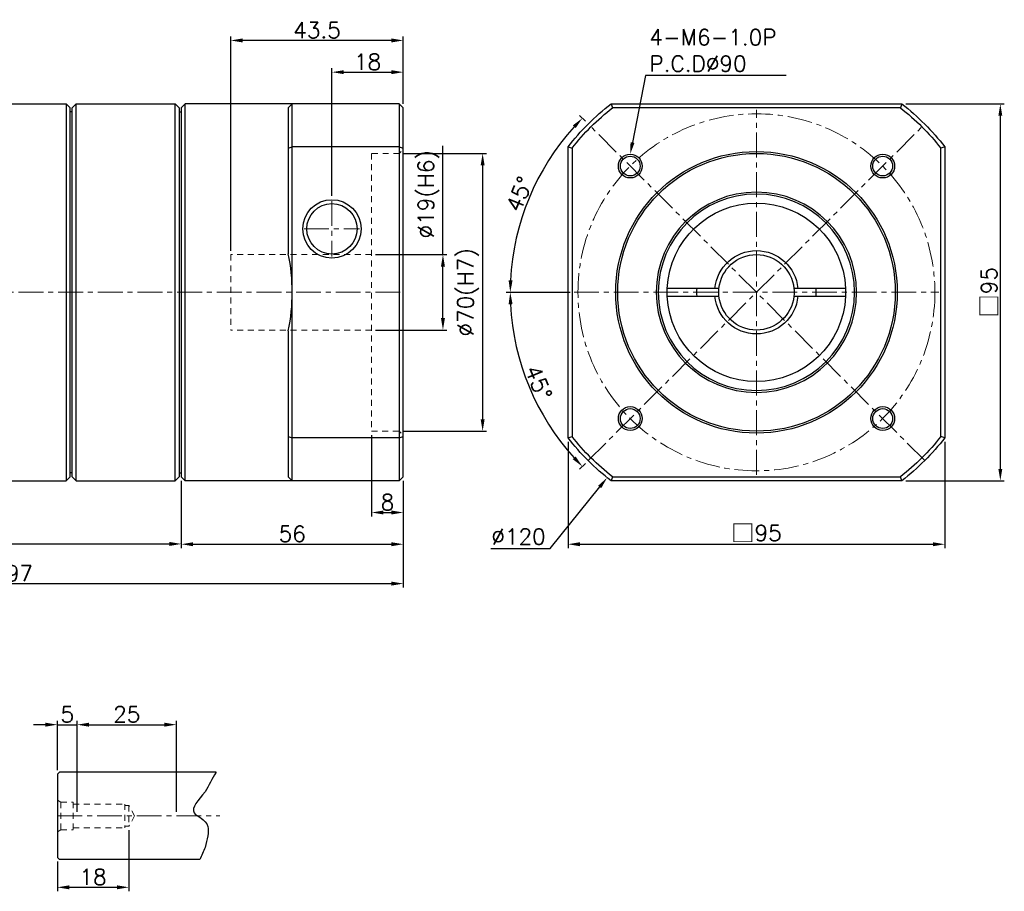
# Model space of a CAD drawing. Header units: millimetres. Extents: x 1168 to 1666, y -121 to 117.
# Tile 2 of 2: x 1418 to 1666, y -103 to 117. Entities that reach past the tile are written whole.
import ezdxf

# ---------------------------------------------------------------- set-up
doc = ezdxf.new("R2010")
doc.units = ezdxf.units.MM
doc.header["$LTSCALE"] = 2
doc.linetypes.add('CENTER', pattern=[2, 1.25, -0.25, 0.25, -0.25])
doc.linetypes.add('JIS_02_0.7', pattern=[1.35, 0.75, -0.6])
doc.layers.add('2D輪廓線', color=7, linetype='Continuous')
for name, color, linetype, lineweight in [('DIM', 6, 'Continuous', 15), ('中心線', 1, 'CENTER', 15), ('虛線', 5, 'JIS_02_0.7', 15)]:
    doc.layers.add(name, color=color, linetype=linetype, lineweight=lineweight)
doc.styles.get("Standard").update_dxf_attribs({"font": 'romans.shx'})
doc.dimstyles.new('R', dxfattribs={"dimtxt": 2.5, "dimasz": 2, "dimexe": 1, "dimexo": 1, "dimgap": 1, "dimtad": 1, "dimtoh": 1, "dimdec": 4, "dimdsep": 46, "dimtxsty": 'Standard', "dimcen": 0, "dimdle": 1, "dimclrd": 256, "dimclre": 256, "dimclrt": 7, "dimadec": 0, "dimazin": 2, "dimtfac": 0.8, "dimtdec": 4, "dimtofl": 0, "dimtmove": 0, "dimatfit": 3, "dimfxl": 0, "dimtolj": 1, "dimarcsym": 0})
doc.dimstyles.get("Standard").update_dxf_attribs({"dimtxt": 2.5, "dimasz": 2, "dimexe": 1, "dimexo": 1, "dimgap": 0.6, "dimtad": 1, "dimdec": 4, "dimdsep": 46, "dimtxsty": 'Standard', "dimcen": 0.5, "dimdle": 1, "dimclrd": 6, "dimclre": 6, "dimclrt": 7, "dimadec": 4, "dimazin": 2, "dimtm": 1e-09, "dimtfac": 0.7, "dimtdec": 4, "dimtofl": 0, "dimtmove": 0, "dimatfit": 3, "dimfxl": 0, "dimtolj": 1, "dimarcsym": 0})

# ---------------------------------------------------------------- blocks, each defined once
blk = doc.blocks.new('*D11')
at = {"layer": 'Defpoints', "color": 0}
for p in [(1556.21, 11.25), (1651.21, 11.25), (1651.21, -15.6)]:
    blk.add_point(p, dxfattribs=at)
at = {"layer": 'DIM', "color": 6, "lineweight": -2}
for p, q in [((1556.21, 10.25), (1556.21, -16.6)), ((1651.21, 10.25), (1651.21, -16.6)), ((1559.21, -15.6), (1648.21, -15.6))]:
    blk.add_line(p, q, dxfattribs=at)
at = {"layer": 'DIM', "color": 6}
for points in [[(1559.21, -15.1), (1559.21, -16.1), (1556.21, -15.6)], [(1648.21, -15.1), (1648.21, -16.1), (1651.21, -15.6)]]:
    blk.add_solid(points, dxfattribs=at)
at = {"layer": 'DIM', "color": 7, "insert": (1603.71, -12.83), "char_height": 4, "attachment_point": 5}
blk.add_mtext('\\A1;{\\fPMingLiU|b0|i0|c136|p18;\\H1.083x;\\C0;□\\Fromans|c136;\\H0.92336x;\\C7;95}', dxfattribs=at)
blk = doc.blocks.new('*D12')
at = {"layer": 'Defpoints', "color": 0}
for p in [(1640.37, 95.4), (1665.21, 95.4), (1640.37, 0.4)]:
    blk.add_point(p, dxfattribs=at)
at = {"layer": 'DIM', "color": 6, "lineweight": -2}
for p, q in [((1641.37, 95.4), (1666.21, 95.4)), ((1665.21, 3.4), (1665.21, 92.4)), ((1641.37, 0.4), (1666.21, 0.4))]:
    blk.add_line(p, q, dxfattribs=at)
at = {"layer": 'DIM', "color": 6}
for points in [[(1664.71, 92.4), (1665.71, 92.4), (1665.21, 95.4)], [(1664.71, 3.4), (1665.71, 3.4), (1665.21, 0.4)]]:
    blk.add_solid(points, dxfattribs=at)
at = {"layer": 'DIM', "color": 7, "insert": (1662.44, 47.9), "char_height": 4, "attachment_point": 5, "rotation": 90}
blk.add_mtext('\\A1;{\\fPMingLiU|b0|i0|c136|p18;\\H1.083x;\\C0;□\\Fromans|c136;\\H0.92336x;\\C7;95}', dxfattribs=at)
blk = doc.blocks.new('*D13')
at = {"layer": 'Defpoints', "color": 0}
for p in [(1571.89, 82.72), (1571.32, 79.78)]:
    blk.add_point(p, dxfattribs=at)
at = {"layer": 'DIM', "lineweight": -2}
for p, q in [((1575.73, 102.53), (1572.47, 85.67)), ((1611.21, 102.53), (1575.73, 102.53))]:
    blk.add_line(p, q, dxfattribs=at)
at = {"layer": 'DIM'}
blk.add_solid([(1571.97, 85.76), (1572.96, 85.57), (1571.89, 82.72)], dxfattribs=at)
at = {"layer": 'DIM', "color": 7, "insert": (1576.73, 114.2), "char_height": 4, "attachment_point": 1}
blk.add_mtext('\\A1;4-M6-1.0P\\PP.C.D%%C90', dxfattribs=at)
blk = doc.blocks.new('*D14')
at = {"layer": 'Defpoints', "color": 0}
for p in [(1561.3, 90.33), (1549.96, 78.95), (1557.73, 47.9), (1649.73, 47.9), (1646.15, 5.48)]:
    blk.add_point(p, dxfattribs=at)
at = {"layer": 'DIM', "color": 6, "lineweight": -2}
for p, q in [((1560.59, 91.04), (1559.12, 92.51)), ((1556.73, 47.9), (1540.64, 47.9))]:
    blk.add_line(p, q, dxfattribs=at)
blk.add_arc((1603.73, 47.9), 62.08, 137.769, 177.231, dxfattribs=at)
at = {"layer": 'DIM', "color": 6}
for points in [[(1557.4, 89.98), (1558.12, 89.29), (1559.83, 91.8)], [(1542.22, 50.89), (1541.22, 50.92), (1541.64, 47.9)]]:
    blk.add_solid(points, dxfattribs=at)
at = {"layer": 'DIM', "color": 7, "insert": (1543.97, 72.66), "char_height": 4, "attachment_point": 5, "rotation": 67.5}
blk.add_mtext('\\A1;45°', dxfattribs=at)
blk = doc.blocks.new('*D15')
at = {"layer": 'Defpoints', "color": 0}
for p in [(1646.15, 90.33), (1557.73, 47.9), (1649.73, 47.9), (1543.76, 31.84), (1561.3, 5.48)]:
    blk.add_point(p, dxfattribs=at)
at = {"layer": 'DIM', "color": 6, "lineweight": -2}
for p, q in [((1556.73, 47.9), (1540.64, 47.9)), ((1560.59, 4.77), (1559.12, 3.3))]:
    blk.add_line(p, q, dxfattribs=at)
blk.add_arc((1603.73, 47.9), 62.08, 182.769, 222.231, dxfattribs=at)
at = {"layer": 'DIM', "color": 6}
for points in [[(1541.22, 44.89), (1542.22, 44.92), (1541.64, 47.9)], [(1558.12, 6.52), (1557.4, 5.83), (1559.83, 4.01)]]:
    blk.add_solid(points, dxfattribs=at)
at = {"layer": 'DIM', "color": 7, "insert": (1548.77, 25.14), "char_height": 4, "attachment_point": 5, "rotation": 292.5}
blk.add_mtext('\\A1;45°', dxfattribs=at)
blk = doc.blocks.new('*D16')
at = {"layer": 'Defpoints', "color": 0}
for p in [(1641.35, 94.63), (1566.07, 1.18)]:
    blk.add_point(p, dxfattribs=at)
at = {"layer": 'DIM', "lineweight": -2}
for p, q in [((1551.67, -16.7), (1564.19, -1.16)), ((1536.77, -16.7), (1551.67, -16.7))]:
    blk.add_line(p, q, dxfattribs=at)
at = {"layer": 'DIM'}
blk.add_solid([(1563.8, -0.85), (1564.58, -1.47), (1566.07, 1.18)], dxfattribs=at)
at = {"layer": 'DIM', "color": 7, "insert": (1543.72, -13.7), "char_height": 4, "attachment_point": 5}
blk.add_mtext('\\A1;∅120', dxfattribs=at)
blk = doc.blocks.new('*D17')
at = {"layer": 'Defpoints', "color": 0}
for p in [(1506.67, 57.4), (1506.67, 38.4), (1524.67, 38.4)]:
    blk.add_point(p, dxfattribs=at)
at = {"layer": 'DIM', "color": 6, "lineweight": -2}
for p, q in [((1524.67, 57.4), (1524.67, 84.84)), ((1507.67, 57.4), (1525.67, 57.4)), ((1524.67, 41.4), (1524.67, 54.4)), ((1507.67, 38.4), (1525.67, 38.4))]:
    blk.add_line(p, q, dxfattribs=at)
at = {"layer": 'DIM', "color": 6}
for points in [[(1524.17, 54.4), (1525.17, 54.4), (1524.67, 57.4)], [(1524.17, 41.4), (1525.17, 41.4), (1524.67, 38.4)]]:
    blk.add_solid(points, dxfattribs=at)
at = {"layer": 'DIM', "color": 7, "insert": (1517.69, 72.62), "char_height": 4, "attachment_point": 5, "rotation": 90}
blk.add_mtext('\\A1;\\P%%c19(H6)', dxfattribs=at)
blk = doc.blocks.new('*D18')
at = {"layer": 'Defpoints', "color": 0}
for p in [(1513.67, 82.9), (1513.67, 12.9), (1534.67, 12.9)]:
    blk.add_point(p, dxfattribs=at)
at = {"layer": 'DIM', "color": 6, "lineweight": -2}
for p, q in [((1514.67, 82.9), (1535.67, 82.9)), ((1534.67, 79.9), (1534.67, 15.9)), ((1514.67, 12.9), (1535.67, 12.9))]:
    blk.add_line(p, q, dxfattribs=at)
at = {"layer": 'DIM', "color": 6}
for points in [[(1534.17, 79.9), (1535.17, 79.9), (1534.67, 82.9)], [(1534.17, 15.9), (1535.17, 15.9), (1534.67, 12.9)]]:
    blk.add_solid(points, dxfattribs=at)
at = {"layer": 'DIM', "color": 7, "insert": (1531.02, 47.9), "char_height": 4, "attachment_point": 5, "rotation": 90}
blk.add_mtext('\\A1;%%c70(H7)', dxfattribs=at)
blk = doc.blocks.new('*D19')
at = {"layer": 'Defpoints', "color": 0}
for p in [(1506.67, 12.9), (1514.67, 1.4), (1514.67, -7.6)]:
    blk.add_point(p, dxfattribs=at)
at = {"layer": 'DIM', "color": 6, "lineweight": -2}
for p, q in [((1506.67, 11.9), (1506.67, -8.6)), ((1514.67, 0.4), (1514.67, -8.6)), ((1509.67, -7.6), (1511.67, -7.6))]:
    blk.add_line(p, q, dxfattribs=at)
at = {"layer": 'DIM', "color": 6}
for points in [[(1509.67, -7.1), (1509.67, -8.1), (1506.67, -7.6)], [(1511.67, -7.1), (1511.67, -8.1), (1514.67, -7.6)]]:
    blk.add_solid(points, dxfattribs=at)
at = {"layer": 'DIM', "color": 7, "insert": (1510.67, -5), "char_height": 4, "attachment_point": 5}
blk.add_mtext('\\A1;8', dxfattribs=at)
blk = doc.blocks.new('*D21')
at = {"layer": 'Defpoints', "color": 0}
for p in [(1317.67, 38.4), (1514.67, 1.4), (1514.67, -25.53)]:
    blk.add_point(p, dxfattribs=at)
at = {"layer": 'DIM', "color": 6, "lineweight": -2}
for p, q in [((1317.67, 37.4), (1317.67, -26.53)), ((1514.67, 0.4), (1514.67, -26.53)), ((1320.67, -25.53), (1511.67, -25.53))]:
    blk.add_line(p, q, dxfattribs=at)
at = {"layer": 'DIM', "color": 6}
for points in [[(1320.67, -25.03), (1320.67, -26.03), (1317.67, -25.53)], [(1511.67, -25.03), (1511.67, -26.03), (1514.67, -25.53)]]:
    blk.add_solid(points, dxfattribs=at)
at = {"layer": 'DIM', "color": 7, "insert": (1416.17, -22.93), "char_height": 4, "attachment_point": 5}
blk.add_mtext('\\A1;197', dxfattribs=at)
blk = doc.blocks.new('*D24')
at = {"layer": 'Defpoints', "color": 0}
for p in [(1364.67, 0.9), (1458.67, 1.4), (1458.67, -15.53)]:
    blk.add_point(p, dxfattribs=at)
at = {"layer": 'DIM', "color": 6, "lineweight": -2}
for p, q in [((1458.67, 0.4), (1458.67, -16.53)), ((1364.67, -0.1), (1364.67, -16.53)), ((1367.67, -15.53), (1455.67, -15.53))]:
    blk.add_line(p, q, dxfattribs=at)
at = {"layer": 'DIM', "color": 6}
for points in [[(1367.67, -15.03), (1367.67, -16.03), (1364.67, -15.53)], [(1455.67, -15.03), (1455.67, -16.03), (1458.67, -15.53)]]:
    blk.add_solid(points, dxfattribs=at)
at = {"layer": 'DIM', "color": 7, "insert": (1411.67, -12.93), "char_height": 4, "attachment_point": 5}
blk.add_mtext('\\A1;94', dxfattribs=at)
blk = doc.blocks.new('*D25')
at = {"layer": 'Defpoints', "color": 0}
for p in [(1458.67, 1.4), (1514.67, 1.4), (1514.67, -15.6)]:
    blk.add_point(p, dxfattribs=at)
at = {"layer": 'DIM', "color": 6, "lineweight": -2}
for p, q in [((1458.67, 0.4), (1458.67, -16.6)), ((1514.67, 0.4), (1514.67, -16.6)), ((1461.67, -15.6), (1511.67, -15.6))]:
    blk.add_line(p, q, dxfattribs=at)
at = {"layer": 'DIM', "color": 6}
for points in [[(1461.67, -15.1), (1461.67, -16.1), (1458.67, -15.6)], [(1511.67, -15.1), (1511.67, -16.1), (1514.67, -15.6)]]:
    blk.add_solid(points, dxfattribs=at)
at = {"layer": 'DIM', "color": 7, "insert": (1486.67, -13), "char_height": 4, "attachment_point": 5}
blk.add_mtext('\\A1;56', dxfattribs=at)
blk = doc.blocks.new('*D27')
at = {"layer": 'Defpoints', "color": 0}
for p in [(1514.67, 103.4), (1514.67, 94.4), (1496.67, 71.25)]:
    blk.add_point(p, dxfattribs=at)
at = {"layer": 'DIM', "color": 6, "lineweight": -2}
for p, q in [((1496.67, 72.25), (1496.67, 104.4)), ((1514.67, 95.4), (1514.67, 104.4)), ((1499.67, 103.4), (1511.67, 103.4))]:
    blk.add_line(p, q, dxfattribs=at)
at = {"layer": 'DIM', "color": 6}
for points in [[(1499.67, 103.9), (1499.67, 102.9), (1496.67, 103.4)], [(1511.67, 103.9), (1511.67, 102.9), (1514.67, 103.4)]]:
    blk.add_solid(points, dxfattribs=at)
at = {"layer": 'DIM', "color": 7, "insert": (1505.67, 106), "char_height": 4, "attachment_point": 5}
blk.add_mtext('\\A1;18', dxfattribs=at)
blk = doc.blocks.new('*D28')
at = {"layer": 'Defpoints', "color": 0}
for p in [(1471.17, 111.4), (1514.67, 94.4), (1471.17, 57.4)]:
    blk.add_point(p, dxfattribs=at)
at = {"layer": 'DIM', "color": 6, "lineweight": -2}
for p, q in [((1471.17, 58.4), (1471.17, 112.4)), ((1514.67, 95.4), (1514.67, 112.4)), ((1511.67, 111.4), (1474.17, 111.4))]:
    blk.add_line(p, q, dxfattribs=at)
at = {"layer": 'DIM', "color": 6}
for points in [[(1474.17, 111.9), (1474.17, 110.9), (1471.17, 111.4)], [(1511.67, 111.9), (1511.67, 110.9), (1514.67, 111.4)]]:
    blk.add_solid(points, dxfattribs=at)
at = {"layer": 'DIM', "color": 7, "insert": (1492.92, 114), "char_height": 4, "attachment_point": 5}
blk.add_mtext('\\A1;43.5', dxfattribs=at)
blk = doc.blocks.new('*D40')
at = {"layer": 'Defpoints', "color": 0}
for p in [(1432.45, -61.09), (1427.45, -73.59), (1432.45, -73.09)]:
    blk.add_point(p, dxfattribs=at)
at = {"layer": 'DIM', "color": 6, "lineweight": -2}
for p, q in [((1424.45, -61.09), (1421.45, -61.09)), ((1427.45, -72.59), (1427.45, -60.09)), ((1427.45, -61.09), (1432.45, -61.09)), ((1432.45, -72.09), (1432.45, -60.09)), ((1435.45, -61.09), (1438.45, -61.09))]:
    blk.add_line(p, q, dxfattribs=at)
at = {"layer": 'DIM', "color": 6}
for points in [[(1424.45, -60.59), (1424.45, -61.59), (1427.45, -61.09)], [(1435.45, -60.59), (1435.45, -61.59), (1432.45, -61.09)]]:
    blk.add_solid(points, dxfattribs=at)
at = {"layer": 'DIM', "color": 7, "insert": (1429.95, -58.49), "char_height": 4, "attachment_point": 5}
blk.add_mtext('\\A1;5', dxfattribs=at)
blk = doc.blocks.new('*D41')
at = {"layer": 'Defpoints', "color": 0}
for p in [(1457.45, -61.09), (1432.45, -84.09), (1457.45, -84.09)]:
    blk.add_point(p, dxfattribs=at)
at = {"layer": 'DIM', "color": 6, "lineweight": -2}
for p, q in [((1432.45, -83.09), (1432.45, -60.09)), ((1435.45, -61.09), (1454.45, -61.09)), ((1457.45, -83.09), (1457.45, -60.09))]:
    blk.add_line(p, q, dxfattribs=at)
at = {"layer": 'DIM', "color": 6}
for points in [[(1435.45, -60.59), (1435.45, -61.59), (1432.45, -61.09)], [(1454.45, -60.59), (1454.45, -61.59), (1457.45, -61.09)]]:
    blk.add_solid(points, dxfattribs=at)
at = {"layer": 'DIM', "color": 7, "insert": (1444.95, -58.49), "char_height": 4, "attachment_point": 5}
blk.add_mtext('\\A1;25', dxfattribs=at)
blk = doc.blocks.new('*D42')
at = {"layer": 'Defpoints', "color": 0}
for p in [(1445.45, -86.69), (1427.45, -94.59), (1445.45, -102.09)]:
    blk.add_point(p, dxfattribs=at)
at = {"layer": 'DIM', "color": 6, "lineweight": -2}
for p, q in [((1445.45, -87.69), (1445.45, -103.09)), ((1427.45, -95.59), (1427.45, -103.09)), ((1430.45, -102.09), (1442.45, -102.09))]:
    blk.add_line(p, q, dxfattribs=at)
at = {"layer": 'DIM', "color": 6}
for points in [[(1430.45, -101.59), (1430.45, -102.59), (1427.45, -102.09)], [(1442.45, -101.59), (1442.45, -102.59), (1445.45, -102.09)]]:
    blk.add_solid(points, dxfattribs=at)
at = {"layer": 'DIM', "color": 7, "insert": (1436.45, -99.49), "char_height": 4, "attachment_point": 5}
blk.add_mtext('\\A1;18', dxfattribs=at)
blk = doc.blocks.new('*U45')
at = {"layer": '2D輪廓線'}
for radius in [3, 2.5]:
    blk.add_circle((0, 0), radius, dxfattribs=at)
blk = doc.blocks.new('*U46')
at = {"layer": '2D輪廓線', "color": 0, "linetype": 'ByBlock', "lineweight": -2}
blk.add_blockref('*U45', (1571.9, 79.73), dxfattribs=at)
for p, rotation in [((1635.55, 79.73), 270), ((1571.9, 16.08), 89.99999999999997), ((1635.55, 16.08), 180)]:
    blk.add_blockref('*U45', p, dxfattribs=dict(at, rotation=rotation))
blk = doc.blocks.new('A$C05CF0B25')
at = {"layer": '2D輪廓線', "extrusion": (-1, 2.83275e-16, 2.22045e-16)}
for p, q in [((0.25, 94), (1.25, 95)), ((1.25, 0), (1.25, 95)), ((1.25, 95), (26.25, 95)), ((27.25, 94), (26.25, 95)), ((0.25, 93), (-0.25, 93)), ((27.25, 93), (27.75, 93))]:
    blk.add_line(p, q, dxfattribs=at)
at = {"layer": '2D輪廓線', "extrusion": (-1, -2.83275e-16, 2.22045e-16)}
for p, q in [((26.25, 0), (26.25, 95)), ((0.25, 1), (0.25, 94)), ((27.25, 94), (27.25, 1)), ((0.25, 2), (-0.25, 2)), ((0.25, 1), (1.25, 0)), ((1.25, 0), (26.25, 0)), ((27.25, 1), (26.25, 0)), ((27.25, 2), (27.75, 2))]:
    blk.add_line(p, q, dxfattribs=at)

msp = doc.modelspace()

# ---------------------------------------------------------------- linework, layer by layer
at = {"layer": '2D輪廓線', "extrusion": (-1, 2.83275e-16, 2.22045e-16)}
for p, q in [((1394.6695, 95.4044), (1429.6695, 95.4044)), ((1429.6695, 95.4044), (1429.6695, 47.9044)), ((1430.6695, 94.4044), (1429.6695, 95.4044)), ((1430.6695, 47.9044), (1430.6695, 94.4044)), ((1458.6695, 94.4044), (1459.6695, 95.4044)), ((1458.6695, 94.4044), (1458.6695, 47.9044)), ((1459.6695, 47.9044), (1459.6695, 95.4044)), ((1486.6695, 95.4044), (1459.6695, 95.4044)), ((1485.6695, 94.4044), (1485.6695, 84.219)), ((1486.6695, 84.56159), (1486.6695, 95.4044)), ((1513.6695, 95.4044), (1486.6695, 95.4044)), ((1513.6695, 95.4044), (1513.6695, 84.56159)), ((1514.6695, 84.219), (1514.6695, 94.4044)), ((1486.6695, 47.9044), (1486.6695, 84.56159)), ((1513.6695, 84.56159), (1486.6695, 84.56159)), ((1513.6695, 84.56159), (1513.6695, 11.2472)), ((1485.6695, 84.219), (1485.6695, 57.59976)), ((1514.6695, 11.5898), (1514.6695, 84.219)), ((1429.6695, 47.9044), (1429.6695, 0.4044)), ((1430.6695, 1.4044), (1430.6695, 47.9044)), ((1458.6695, 47.9044), (1458.6695, 1.4044)), ((1459.6695, 0.4044), (1459.6695, 47.9044)), ((1486.6695, 11.2472), (1486.6695, 47.9044)), ((1485.6695, 38.20904), (1485.6695, 11.5898)), ((1485.6695, 11.5898), (1485.6695, 1.4044)), ((1486.6695, 0.4044), (1486.6695, 11.2472)), ((1513.6695, 11.2472), (1486.6695, 11.2472)), ((1513.6695, 11.2472), (1513.6695, 0.4044)), ((1514.6695, 1.4044), (1514.6695, 11.5898)), ((1394.6695, 0.4044), (1429.6695, 0.4044)), ((1430.6695, 1.4044), (1429.6695, 0.4044)), ((1458.6695, 1.4044), (1459.6695, 0.4044)), ((1486.6695, 0.4044), (1459.6695, 0.4044)), ((1513.6695, 0.4044), (1486.6695, 0.4044)), ((1427.4494, -73.59477), (1427.9494, -73.09477)), ((1427.4494, -73.59477), (1427.4494, -94.59477)), ((1467.4494, -73.09477), (1427.9494, -73.09477)), ((1427.4494, -94.59477), (1427.9494, -95.09477)), ((1463.35254, -95.09477), (1427.9494, -95.09477))]:
    msp.add_line(p, q, dxfattribs=at)
at = {"layer": '2D輪廓線'}
for p, q in [((1567.0534, 95.4044), (1640.36779, 95.4044)), ((1640.02519, 94.4044), (1567.396, 94.4044)), ((1556.2106, 11.2472), (1556.2106, 84.56159)), ((1651.2106, 84.56159), (1651.2106, 11.2472)), ((1557.2106, 84.219), (1557.2106, 11.5898)), ((1650.2106, 11.5898), (1650.2106, 84.219)), ((1593.25832, 48.9044), (1582.23386, 48.9044)), ((1625.18733, 48.9044), (1614.16287, 48.9044)), ((1582.23386, 46.9044), (1593.25832, 46.9044)), ((1614.16287, 46.9044), (1625.18733, 46.9044)), ((1640.36779, 0.4044), (1567.0534, 0.4044)), ((1567.396, 1.4044), (1640.02519, 1.4044))]:
    msp.add_line(p, q, dxfattribs=at)
for centre, radius in [((1603.72521, 47.9044), 35.5), ((1603.72521, 47.9044), 35), ((1496.6695, 63.9044), 7.35), ((1496.6695, 63.9044), 6.35)]:
    msp.add_circle(centre, radius, dxfattribs=at)
at = {"layer": '2D輪廓線', "extrusion": (0, 0, -1)}
for radius in [25.25, 24.75]:
    msp.add_circle((-1603.7106, 47.9044), radius, dxfattribs=at)
for radius, start, end in [(60, 37.658462, 52.341538), (59, 37.9883804, 52.0116196), (59, 127.9883804, 142.0116196), (60, 127.658462, 142.341538), (22.5, 2.5473182, 177.4526818), (10.5, 5.4650238, 174.5349762), (9.5, 6.0423284, 173.9576716), (22.5, 357.4526818, 2.5473182), (15, 356.1774463, 3.8225537), (9.5, 353.9576716, 6.0423284), (9.5, 173.9576716, 186.0423284), (15, 176.1774463, 183.8225537), (22.5, 177.4526818, 180), (22.5, 180, 182.5473182), (22.5, 182.5473182, 357.4526818), (10.5, 185.4650238, 354.5349762), (9.5, 186.0423284, 353.9576716), (60, 307.658462, 322.341538), (59, 307.9883804, 322.0116196), (59, 217.9883804, 232.0116196), (60, 217.658462, 232.341538)]:
    msp.add_arc((-1603.7106, 47.9044), radius, start, end, dxfattribs=at)
at = {"layer": '2D輪廓線'}
for start, end in [(0, 11.7775703), (348.2224297, 0)]:
    msp.add_arc((1439.1695, 47.9044), 47.5, start, end, dxfattribs=at)
for points in [[(1485.6695, 94.4044), (1486.00274, 94.73764), (1486.33609, 95.07099), (1486.6695, 95.4044)], [(1513.6695, 95.4044), (1514.00291, 95.07099), (1514.33626, 94.73764), (1514.6695, 94.4044)], [(1567.0534, 95.4044), (1567.16709, 95.07099), (1567.28129, 94.73764), (1567.396, 94.4044)], [(1640.36779, 95.4044), (1640.2541, 95.07099), (1640.1399, 94.73764), (1640.02519, 94.4044)], [(1485.6695, 84.219), (1486.00274, 84.3337), (1486.33609, 84.4479), (1486.6695, 84.56159)], [(1513.6695, 84.56159), (1514.00291, 84.4479), (1514.33626, 84.3337), (1514.6695, 84.219)], [(1556.2106, 84.56159), (1556.54401, 84.4479), (1556.87736, 84.3337), (1557.2106, 84.219)], [(1651.2106, 84.56159), (1650.87719, 84.4479), (1650.54383, 84.3337), (1650.2106, 84.219)], [(1485.6695, 11.5898), (1486.00274, 11.4751), (1486.33609, 11.3609), (1486.6695, 11.2472)], [(1513.6695, 11.2472), (1514.00291, 11.3609), (1514.33626, 11.4751), (1514.6695, 11.5898)], [(1556.2106, 11.2472), (1556.54401, 11.3609), (1556.87736, 11.4751), (1557.2106, 11.5898)], [(1651.2106, 11.2472), (1650.87719, 11.3609), (1650.54383, 11.4751), (1650.2106, 11.5898)], [(1485.6695, 1.4044), (1486.00274, 1.07116), (1486.33609, 0.73781), (1486.6695, 0.4044)], [(1513.6695, 0.4044), (1514.00291, 0.73781), (1514.33626, 1.07116), (1514.6695, 1.4044)], [(1567.396, 1.4044), (1567.28129, 1.07116), (1567.16709, 0.73781), (1567.0534, 0.4044)], [(1640.36779, 0.4044), (1640.2541, 0.73781), (1640.1399, 1.07116), (1640.02519, 1.4044)]]:
    msp.add_open_spline(points, degree=3, dxfattribs=at)
for points, knots in [([(1582.23386, 48.9044), (1582.17207, 48.9044), (1582.10458, 48.9044), (1581.97241, 48.9044), (1581.90772, 48.9044), (1581.79357, 48.9044), (1581.73358, 48.9044), (1581.62157, 48.9044), (1581.56956, 48.9044), (1581.48222, 48.9044), (1581.43884, 48.9044), (1581.36403, 48.9044), (1581.3326, 48.9044), (1581.28535, 48.9044), (1581.26518, 48.9044), (1581.23892, 48.9044), (1581.23283, 48.9044), (1581.23283, 48.9044)], [-1.481734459, -1.481734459, -1.481734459, -1.481734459, -1.296353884, -1.296353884, -1.110973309, -1.110973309, -0.925700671, -0.925700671, -0.740428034, -0.740428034, -0.555274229, -0.555274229, -0.370120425, -0.370120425, -0.185060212, -0.185060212, 0, 0, 0, 0]), ([(1626.18836, 48.9044), (1626.18836, 48.9044), (1626.18227, 48.9044), (1626.15601, 48.9044), (1626.13584, 48.9044), (1626.08859, 48.9044), (1626.05716, 48.9044), (1625.98235, 48.9044), (1625.93897, 48.9044), (1625.85164, 48.9044), (1625.79962, 48.9044), (1625.68762, 48.9044), (1625.62763, 48.9044), (1625.51347, 48.9044), (1625.44878, 48.9044), (1625.31661, 48.9044), (1625.24912, 48.9044), (1625.18733, 48.9044)], [0, 0, 0, 0, 0.185060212, 0.185060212, 0.370120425, 0.370120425, 0.555274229, 0.555274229, 0.740428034, 0.740428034, 0.925700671, 0.925700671, 1.110973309, 1.110973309, 1.296353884, 1.296353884, 1.481734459, 1.481734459, 1.481734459, 1.481734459]), ([(1581.23283, 46.9044), (1581.23283, 46.9044), (1581.23892, 46.9044), (1581.26518, 46.9044), (1581.28535, 46.9044), (1581.3326, 46.9044), (1581.36403, 46.9044), (1581.43884, 46.9044), (1581.48222, 46.9044), (1581.56956, 46.9044), (1581.62157, 46.9044), (1581.73358, 46.9044), (1581.79357, 46.9044), (1581.90772, 46.9044), (1581.97241, 46.9044), (1582.10458, 46.9044), (1582.17207, 46.9044), (1582.23386, 46.9044)], [0, 0, 0, 0, 0.185060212, 0.185060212, 0.370120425, 0.370120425, 0.555274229, 0.555274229, 0.740428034, 0.740428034, 0.925700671, 0.925700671, 1.110973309, 1.110973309, 1.296353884, 1.296353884, 1.481734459, 1.481734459, 1.481734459, 1.481734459]), ([(1625.18733, 46.9044), (1625.24912, 46.9044), (1625.31661, 46.9044), (1625.44878, 46.9044), (1625.51347, 46.9044), (1625.62763, 46.9044), (1625.68762, 46.9044), (1625.79962, 46.9044), (1625.85164, 46.9044), (1625.93897, 46.9044), (1625.98235, 46.9044), (1626.05716, 46.9044), (1626.08859, 46.9044), (1626.13584, 46.9044), (1626.15601, 46.9044), (1626.18227, 46.9044), (1626.18836, 46.9044), (1626.18836, 46.9044)], [-1.481734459, -1.481734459, -1.481734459, -1.481734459, -1.296353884, -1.296353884, -1.110973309, -1.110973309, -0.925700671, -0.925700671, -0.740428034, -0.740428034, -0.555274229, -0.555274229, -0.370120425, -0.370120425, -0.185060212, -0.185060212, 0, 0, 0, 0]), ([(1467.4494, -73.09477), (1466.53515, -74.74256), (1465.62089, -76.39035), (1464.70663, -78.03814), (1462.94015, -80.03647), (1459.71026, -83.69028), (1466.50294, -85.17141), (1465.22516, -90.05598), (1464.70663, -92.03814), (1464.25527, -93.05702), (1463.8039, -94.07589), (1463.35254, -95.09477)], [-3.07062057, -3.07062057, -3.07062057, -3.07062057, 0, 0, 0, 5.932912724, 10.84790848, 14.204553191, 14.204553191, 14.204553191, 17.126450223, 17.126450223, 17.126450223, 17.126450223])]:
    msp.add_open_spline(points, degree=3, knots=knots, dxfattribs=at)
for points, weights in [([(1594.26337, 48.9044), (1593.78598, 48.9044), (1593.25832, 48.9044)], [1, 1.00126505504, 1]), ([(1614.16287, 48.9044), (1613.63522, 48.9044), (1613.15782, 48.9044)], [1, 1.00126505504, 1]), ([(1593.25832, 46.9044), (1593.78598, 46.9044), (1594.26337, 46.9044)], [1, 1.00126505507, 1]), ([(1613.15782, 46.9044), (1613.63522, 46.9044), (1614.16287, 46.9044)], [1, 1.00126505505, 1])]:
    msp.add_rational_spline(points, weights, degree=2, dxfattribs=at)
at = {"layer": '中心線', "ltscale": 2.5}
for p, q in [((1603.72521, 1.9044), (1603.72521, 93.9044)), ((1646.15161, 5.47799), (1561.2988, 90.33081)), ((1561.2988, 5.47799), (1646.15161, 90.33081)), ((1496.6695, 70.9044), (1496.6695, 56.9044)), ((1489.6695, 63.9044), (1503.6695, 63.9044)), ((1317.6695, 47.9044), (1514.6695, 47.9044)), ((1557.72521, 47.9044), (1649.72521, 47.9044)), ((1427.4494, -84.09477), (1468.42541, -84.09477))]:
    msp.add_line(p, q, dxfattribs=at)
msp.add_circle((1603.7106, 47.9044), 45, dxfattribs=at)
at = {"layer": '虛線'}
for p, q in [((1513.6695, 82.9044), (1506.6695, 82.9044)), ((1506.6695, 82.9044), (1506.6695, 12.9044)), ((1514.1695, 83.4044), (1513.6695, 82.9044)), ((1506.6695, 12.9044), (1513.6695, 12.9044)), ((1513.6695, 12.9044), (1514.1695, 12.4044)), ((1428.31543, -80.59477), (1427.4494, -80.09477)), ((1428.31543, -80.59477), (1428.31543, -87.59477)), ((1428.31543, -80.59477), (1431.4494, -80.59477)), ((1431.4494, -80.59477), (1431.4494, -87.59477)), ((1431.4494, -81.09477), (1444.4494, -81.09477)), ((1444.4494, -81.09477), (1444.4494, -87.09477)), ((1444.4494, -81.49477), (1445.4494, -81.49477)), ((1445.4494, -81.49477), (1445.4494, -86.69477)), ((1446.93099, -84.09477), (1445.4494, -81.49477)), ((1446.93099, -84.09477), (1445.4494, -86.69477)), ((1444.4494, -86.69477), (1445.4494, -86.69477)), ((1428.31543, -87.59477), (1427.4494, -88.09477)), ((1428.31543, -87.59477), (1431.4494, -87.59477)), ((1431.4494, -87.09477), (1444.4494, -87.09477))]:
    msp.add_line(p, q, dxfattribs=at)
at = {"layer": '虛線', "extrusion": (-1, 2.83275e-16, 2.22045e-16)}
for p, q in [((1471.1695, 57.4044), (1471.1695, 38.4044)), ((1506.6695, 57.4044), (1471.1695, 57.4044)), ((1506.6695, 38.4044), (1471.1695, 38.4044))]:
    msp.add_line(p, q, dxfattribs=at)

# ---------------------------------------------------------------- block references
at = {"layer": '2D輪廓線'}
for name, p in [('A$C05CF0B25', (1430.9195, 0.4044)), ('*U46', (0, 0))]:
    msp.add_blockref(name, p, dxfattribs=at)

# ---------------------------------------------------------------- dimensions: what is measured, and where the dimension line sits
at = {"layer": 'DIM'}
for base, p1, p2, picture, middle in [((1471.1695, 111.4044), (1514.6695, 94.4044), (1471.1695, 57.4044), '*D28', (1492.9195, 114.0044)), ((1514.6695, 103.4044), (1496.6695, 71.2544), (1514.6695, 94.4044), '*D27', (1505.6695, 106.0044)), ((1514.6695, -7.5956), (1506.6695, 12.9044), (1514.6695, 1.4044), '*D19', (1510.6695, -4.9956)), ((1457.4494, -61.09477), (1432.4494, -84.09477), (1457.4494, -84.09477), '*D41', (1444.9494, -58.49477)), ((1445.4494, -102.09477), (1427.4494, -94.59477), (1445.4494, -86.69477), '*D42', (1436.4494, -99.49477))]:
    dim = msp.add_linear_dim(base=base, p1=p1, p2=p2, dimstyle='Standard', override={"dimtxt": 4, "dimasz": 3}, dxfattribs=at)
    dim.commit()
    dim.dimension.update_dxf_attribs({"geometry": picture, "text_midpoint": middle})
dim = msp.add_diameter_dim_2p(p1=(1571.32366, 79.77639), p2=(1571.8944, 82.72159), text='4-M6-1.0P\\PP.C.D%%C90', dimstyle='R', override={"dimtxt": 4, "dimasz": 3}, dxfattribs=at)
dim.commit()
dim.dimension.update_dxf_attribs({"geometry": '*D13', "text_midpoint": (1593.97173, 102.53323), "dimtype": 163})
dim = msp.add_diameter_dim_2p(p1=(1641.34836, 94.63125), p2=(1566.07284, 1.17754), dimstyle='R', override={"dimtxt": 4, "dimasz": 3}, dxfattribs=at)
dim.commit()
dim.dimension.update_dxf_attribs({"geometry": '*D16', "text_midpoint": (1543.71816, -16.70274), "dimtype": 163})
at = {"layer": 'DIM', "color": 0}
dim = msp.add_linear_dim(base=(1665.2106, 95.4044), p1=(1640.36779, 0.4044), p2=(1640.36779, 95.4044), angle=90, text='{\\fPMingLiU|b0|i0|c136|p18;\\H1.083x;\\C0;□\\Fromans|c136;\\H0.92336x;\\C7;<>}', dimstyle='Standard', override={"dimtxt": 4, "dimasz": 3}, dxfattribs=at)
dim.commit()
dim.dimension.update_dxf_attribs({"geometry": '*D12', "text_midpoint": (1662.4446, 47.9044)})
at = {"layer": 'DIM'}
for base, line1, line2, picture, middle in [((1549.96099, 78.94518), ((1557.72521, 47.9044), (1649.72521, 47.9044)), ((1646.15161, 5.47799), (1561.2988, 90.33081)), '*D14', (1543.96722, 72.65696)), ((1543.75962, 31.83667), ((1561.2988, 5.47799), (1646.15161, 90.33081)), ((1557.72521, 47.9044), (1649.72521, 47.9044)), '*D15', (1548.77198, 25.14203))]:
    dim = msp.add_angular_dim_2l(base=base, line1=line1, line2=line2, dimstyle='Standard', override={"dimtxt": 4, "dimasz": 3}, dxfattribs=at)
    dim.commit()
    dim.dimension.update_dxf_attribs({"geometry": picture, "text_midpoint": middle})
for base, p1, p2, text, picture, middle in [((1524.6695, 38.4044), (1506.6695, 57.4044), (1506.6695, 38.4044), '\\P<>(H6)', '*D17', (1524.6695, 72.62345)), ((1534.6695, 12.9044), (1513.6695, 82.9044), (1513.6695, 12.9044), '<>(H7)', '*D18', (1534.6695, 47.9044))]:
    dim = msp.add_linear_dim(base=base, p1=p1, p2=p2, angle=90, text=text, dimstyle='Standard', override={"dimtxt": 4, "dimasz": 3, "dimpost": '%%c<>'}, dxfattribs=at)
    dim.commit()
    dim.dimension.update_dxf_attribs({"geometry": picture, "text_midpoint": middle, "dimtype": 160})
for base, p1, p2, override, picture, middle in [((1514.6695, -25.52803), (1317.6695, 38.4044), (1514.6695, 1.4044), {"dimtxt": 4, "dimasz": 3}, '*D21', (1416.1695, -25.52803)), ((1458.6695, -15.52803), (1364.6695, 0.9044), (1458.6695, 1.4044), {"dimtxt": 4, "dimasz": 3}, '*D24', (1411.6695, -15.52803)), ((1514.6695, -15.5956), (1458.6695, 1.4044), (1514.6695, 1.4044), {"dimtxt": 4, "dimasz": 3}, '*D25', (1486.6695, -15.5956)), ((1432.4494, -61.09477), (1427.4494, -73.59477), (1432.4494, -73.09477), {"dimtxt": 4, "dimasz": 3, "dimtofl": 1}, '*D40', (1429.9494, -61.09477))]:
    dim = msp.add_linear_dim(base=base, p1=p1, p2=p2, dimstyle='Standard', override=override, dxfattribs=at)
    dim.commit()
    dim.dimension.update_dxf_attribs({"geometry": picture, "text_midpoint": middle, "dimtype": 160})
at = {"layer": 'DIM', "color": 0}
dim = msp.add_linear_dim(base=(1651.2106, -15.5956), p1=(1556.2106, 11.2472), p2=(1651.2106, 11.2472), text='{\\fPMingLiU|b0|i0|c136|p18;\\H1.083x;\\C0;□\\Fromans|c136;\\H0.92336x;\\C7;<>}', dimstyle='Standard', override={"dimtxt": 4, "dimasz": 3}, dxfattribs=at)
dim.commit()
dim.dimension.update_dxf_attribs({"geometry": '*D11', "text_midpoint": (1603.7106, -12.8296)})

doc.saveas('drawing.dxf')
